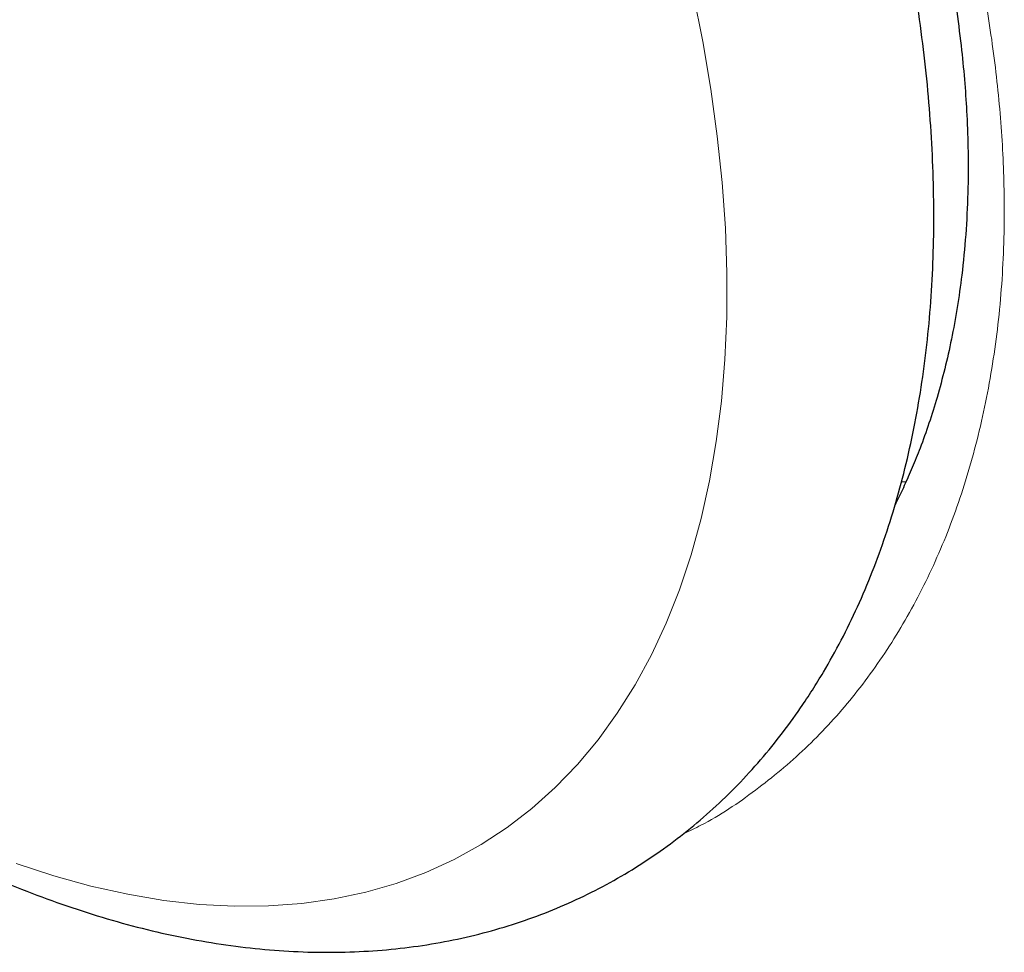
# Model space of a CAD drawing. Header units: millimetres. Extents: x 8 to 831, y 12 to 489.
# Tile 60 of 93: x 669.91 to 672, y 202.34 to 204.31. Entities that reach past the tile are written whole.
import ezdxf

# ---------------------------------------------------------------- set-up
doc = ezdxf.new("R2010")
doc.units = ezdxf.units.MM

msp = doc.modelspace()

# ---------------------------------------------------------------- linework, layer by layer
at = {"color": 7, "linetype": 'Continuous', "lineweight": 30}
msp.add_line((671.784, 203.3337), (671.7941, 203.3342), dxfattribs=at)
at = {"color": 252, "linetype": 'Continuous', "lineweight": 0, "flags": 128}
msp.add_lwpolyline([(671.3421, 204.3706), (671.3627, 204.2682), (671.3799, 204.1669), (671.3936, 204.0669), (671.4039, 203.9684), (671.4106, 203.8716), (671.4138, 203.7767), (671.4135, 203.6837), (671.4096, 203.5931), (671.4022, 203.5047), (671.3913, 203.419), (671.3769, 203.3359), (671.3591, 203.2557), (671.3378, 203.1785), (671.3131, 203.1044), (671.2851, 203.0336), (671.2538, 202.9663), (671.2192, 202.9024), (671.1815, 202.8423), (671.1407, 202.7859), (671.0968, 202.7334), (671.05, 202.6848), (671.0004, 202.6403), (670.9479, 202.6), (670.8928, 202.5638), (670.8352, 202.532), (670.7751, 202.5045), (670.7126, 202.4814), (670.6479, 202.4627), (670.5811, 202.4485), (670.5123, 202.4388), (670.4416, 202.4336), (670.3692, 202.433), (670.2952, 202.4368), (670.2197, 202.4452), (670.1429, 202.4581), (670.065, 202.4755), (669.986, 202.4973), (669.9061, 202.5236)], dxfattribs=at)
at = {"color": 252, "linetype": 'Continuous', "lineweight": 0}
msp.add_open_spline([(671.3184, 205.8799), (671.3306, 205.8623), (671.3849, 205.7835), (671.4728, 205.6389), (671.5803, 205.4473), (671.6763, 205.253), (671.7614, 205.0563), (671.8306, 204.8698), (671.8857, 204.6949), (671.928, 204.5324), (671.9611, 204.3713), (671.9849, 204.2124), (671.9992, 204.057), (672.0042, 203.8958), (671.9974, 203.73), (671.9762, 203.5616), (671.9417, 203.4015), (671.8941, 203.2511), (671.8335, 203.1116), (671.7607, 202.9834), (671.6765, 202.8676), (671.5816, 202.7651), (671.4755, 202.6773), (671.3886, 202.6181), (671.3349, 202.593), (671.3228, 202.5873)], degree=3, knots=[0, 0, 0, 0, 0.014061, 0.063015, 0.111517, 0.159878, 0.208414, 0.257434, 0.297743, 0.33811, 0.378719, 0.419386, 0.459826, 0.50022, 0.548529, 0.597147, 0.646037, 0.694538, 0.742978, 0.791866, 0.840299, 0.888575, 0.936993, 0.985851, 1, 1, 1, 1], dxfattribs=at)
at = {"color": 7, "linetype": 'Continuous', "lineweight": 30}
for points, knots in [([(671.5952, 202.8915), (671.6031, 202.9041), (671.6246, 202.9386), (671.657, 202.9972), (671.6916, 203.0682), (671.7229, 203.1424), (671.7511, 203.2195), (671.7759, 203.2997), (671.7973, 203.3826), (671.8154, 203.4681), (671.8299, 203.5561), (671.841, 203.6464), (671.8486, 203.7387), (671.8527, 203.833), (671.8532, 203.9291), (671.8504, 204.0267), (671.8441, 204.1256), (671.8344, 204.2258), (671.8213, 204.3271), (671.805, 204.4292), (671.7854, 204.5321), (671.7625, 204.6356), (671.7366, 204.7395), (671.7075, 204.8438), (671.6754, 204.9482), (671.6403, 205.0526), (671.6023, 205.1568), (671.5615, 205.2608), (671.5179, 205.3643), (671.4715, 205.4672), (671.4226, 205.5694), (671.371, 205.6707), (671.3199, 205.7662), (671.2847, 205.8273), (671.2686, 205.8555)], [0, 0, 0, 0, 0.017719, 0.0482, 0.078859, 0.109781, 0.140954, 0.172359, 0.20397, 0.235757, 0.267689, 0.299734, 0.331863, 0.364049, 0.396269, 0.428504, 0.460734, 0.492949, 0.525141, 0.557304, 0.589437, 0.621536, 0.653601, 0.685634, 0.717636, 0.749608, 0.781553, 0.813474, 0.845373, 0.877255, 0.909121, 0.940975, 0.97282, 1, 1, 1, 1]), ([(671.28, 205.8611), (671.2906, 205.8455), (671.3283, 205.7897), (671.3913, 205.6882), (671.4695, 205.5543), (671.5439, 205.4147), (671.6111, 205.2764), (671.6691, 205.1453), (671.7202, 205.0182), (671.7646, 204.8951), (671.8038, 204.7725), (671.838, 204.6504), (671.8656, 204.5343), (671.8866, 204.4273), (671.9014, 204.3348), (671.9117, 204.2525), (671.9187, 204.1793), (671.9234, 204.1075), (671.9259, 204.0299), (671.9255, 203.9452), (671.9211, 203.8578), (671.9109, 203.7531), (671.892, 203.6365), (671.8618, 203.514), (671.8319, 203.4251), (671.8075, 203.364), (671.7908, 203.3263), (671.7786, 203.3001), (671.7717, 203.2868), (671.7705, 203.2846)], [0, 0, 0, 0, 0.017547, 0.062578, 0.111194, 0.162385, 0.21121, 0.25704, 0.299893, 0.344365, 0.386083, 0.429145, 0.474021, 0.510546, 0.545169, 0.575663, 0.602168, 0.627955, 0.658169, 0.692763, 0.728886, 0.764852, 0.824427, 0.881739, 0.935267, 0.956801, 0.977444, 0.996369, 1, 1, 1, 1]), ([(668.0636, 204.2954), (668.0742, 204.2755), (668.1025, 204.2221), (668.1514, 204.1364), (668.2098, 204.0384), (668.2706, 203.9418), (668.3334, 203.8469), (668.3984, 203.7536), (668.4653, 203.6622), (668.5341, 203.5728), (668.6047, 203.4855), (668.677, 203.4005), (668.7508, 203.3178), (668.8262, 203.2377), (668.903, 203.1601), (668.981, 203.0853), (669.0603, 203.0134), (669.1407, 202.9445), (669.2221, 202.8787), (669.3044, 202.816), (669.3874, 202.7567), (669.4712, 202.7009), (669.5556, 202.6486), (669.6404, 202.5999), (669.7256, 202.555), (669.8111, 202.514), (669.8966, 202.477), (669.9821, 202.4441), (670.0673, 202.4153), (670.1522, 202.3908), (670.2366, 202.3707), (670.3202, 202.3549), (670.4029, 202.3436), (670.4845, 202.3367), (670.5649, 202.3343), (670.6437, 202.3364), (670.721, 202.3428), (670.7964, 202.3536), (670.87, 202.3686), (670.9415, 202.3879), (671.0109, 202.4112), (671.078, 202.4386), (671.1429, 202.4699), (671.2055, 202.505), (671.2655, 202.544), (671.3231, 202.5866), (671.3781, 202.633), (671.4305, 202.6829), (671.4801, 202.7363), (671.527, 202.7933), (671.5651, 202.8453), (671.587, 202.8789), (671.5952, 202.8915)], [0, 0, 0, 0, 0.0123102, 0.0330155, 0.0537194, 0.0744241, 0.095131, 0.1158424, 0.1365605, 0.1572874, 0.1780255, 0.1987768, 0.2195436, 0.2403278, 0.2611316, 0.2819569, 0.3028052, 0.323678, 0.3445764, 0.365501, 0.3864517, 0.4074276, 0.4284267, 0.4494456, 0.4704794, 0.4915206, 0.5125566, 0.5335743, 0.5545581, 0.5754896, 0.5963481, 0.6171114, 0.6377571, 0.6582639, 0.6786132, 0.6987909, 0.7187884, 0.7386041, 0.7582429, 0.7777167, 0.7970438, 0.8162473, 0.8353549, 0.8543972, 0.8734066, 0.8924101, 0.9114363, 0.9305175, 0.949684, 0.9689629, 0.9883772, 1, 1, 1, 1])]:
    msp.add_open_spline(points, degree=3, knots=knots, dxfattribs=at)

doc.saveas('drawing.dxf')
